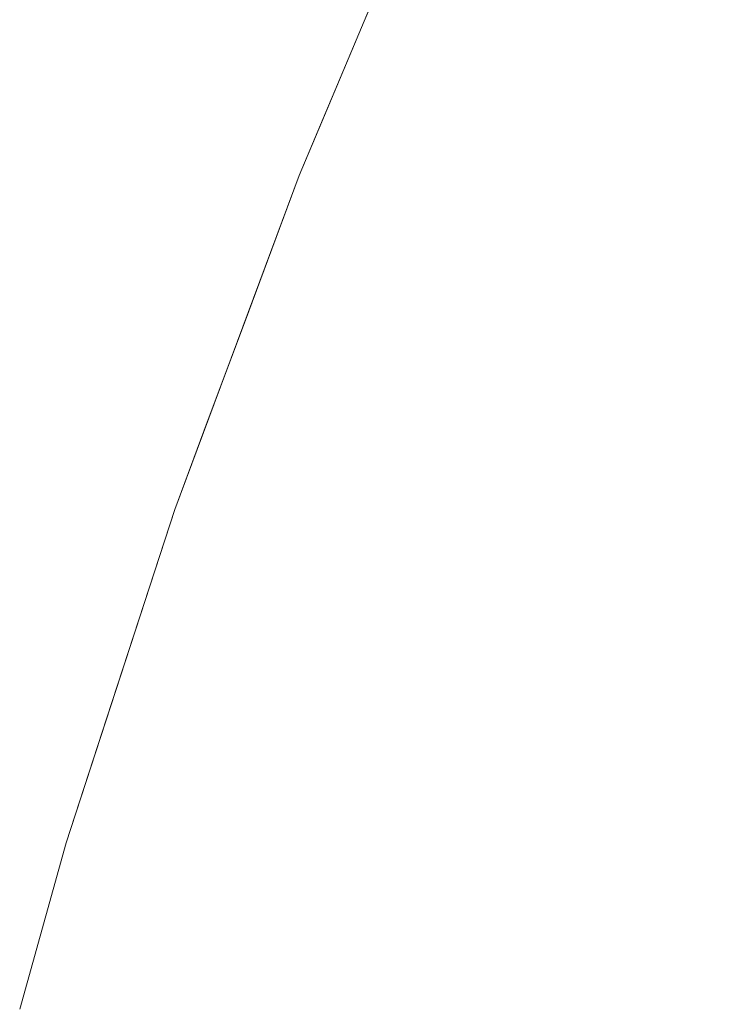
# Model space of a CAD drawing. Header units: centimetres. Extents: x -35.1 to 36.2, y 4.2 to 6.
# Tile 60 of 256: x -35.0894 to -35.08268, y 5.9206 to 5.93003. Entities that reach past the tile are written whole.
import ezdxf

# ---------------------------------------------------------------- set-up
doc = ezdxf.new("R2010")
doc.units = ezdxf.units.CM
doc.header["$LTSCALE"] = 2.54
doc.layers.add('Lucido design-1', color=7, linetype='Continuous')

# ---------------------------------------------------------------- blocks, each defined once
blk = doc.blocks.new('Gruppo-4-1')
at = {"color": 7, "linetype": 'Continuous', "lineweight": 9}
for points, invisible_edges in [([(-35.0853728, 5.9317371, -2313.02217), (-35.0852564, 5.9319586, -2313.0237324), (-35.0861018, 5.9300136, -2313.0237324)], 11), ([(-35.0852564, 5.9319586, -2313.0237324), (-35.0852099, 5.9319469, -2313.0252942), (-35.086055, 5.9300027, -2313.0252942), (-35.0861018, 5.9300136, -2313.0237324)], 15), ([(-35.0859772, 5.9299844, -2313.0268549), (-35.086055, 5.9300027, -2313.0252942), (-35.0852099, 5.9319469, -2313.0252942), (-35.0851326, 5.9319275, -2313.0268549)], 15), ([(-35.0851326, 5.9319275, -2313.0268549), (-35.0850244, 5.9319003, -2313.0284139), (-35.0858683, 5.9299589, -2313.0284139), (-35.0859772, 5.9299844, -2313.0268549)], 15), ([(-35.0857284, 5.9299261, -2313.0299706), (-35.0858683, 5.9299589, -2313.0284139), (-35.0850244, 5.9319003, -2313.0284139), (-35.0848855, 5.9318653, -2313.0299706)], 15), ([(-35.0848855, 5.9318653, -2313.0299706), (-35.0847159, 5.9318227, -2313.0315244), (-35.0855577, 5.9298861, -2313.0315244), (-35.0857284, 5.9299261, -2313.0299706)], 15), ([(-35.0853561, 5.9298388, -2313.0330749), (-35.0855577, 5.9298861, -2313.0315244), (-35.0847159, 5.9318227, -2313.0315244), (-35.0845157, 5.9317724, -2313.0330749)], 15), ([(-35.0845157, 5.9317724, -2313.0330749), (-35.0842851, 5.9317144, -2313.0346213), (-35.085124, 5.9297844, -2313.0346213), (-35.0853561, 5.9298388, -2313.0330749)], 15), ([(-35.0865066, 5.929047, -2312.42217), (-35.0853728, 5.9317371, -2313.02217), (-35.0861007, 5.9300103, -2313.02217)], 9), ([(-35.0865066, 5.929047, -2312.42217), (-35.0861007, 5.9300103, -2312.42217), (-35.0853728, 5.9317371, -2312.42217), (-35.0853728, 5.9317371, -2313.02217)], 12), ([(-35.0861018, 5.9300136, -2313.0237324), (-35.0861007, 5.9300103, -2313.02217), (-35.0853728, 5.9317371, -2313.02217)], 9), ([(-35.0853728, 5.9317371, -2312.42217), (-35.0861007, 5.9300103, -2312.42217), (-35.086055, 5.9300027, -2312.4190457), (-35.0856407, 5.9309728, -2312.4190457)], 14), ([(-35.0848615, 5.9297228, -2313.0361633), (-35.085124, 5.9297844, -2313.0346213), (-35.0842851, 5.9317144, -2313.0346213), (-35.0840243, 5.9316489, -2313.0361633)], 15), ([(-35.0840243, 5.9316489, -2313.0361633), (-35.0837335, 5.9315757, -2313.0377002), (-35.0845687, 5.9296542, -2313.0377002), (-35.0848615, 5.9297228, -2313.0361633)], 15), ([(-35.0842459, 5.9295785, -2313.0392315), (-35.0845687, 5.9296542, -2313.0377002), (-35.0837335, 5.9315757, -2313.0377002), (-35.0834128, 5.9314951, -2313.0392315)], 15), ([(-35.0834128, 5.9314951, -2313.0392315), (-35.0830625, 5.9314071, -2313.0407566), (-35.0838932, 5.9294958, -2313.0407566), (-35.0842459, 5.9295785, -2313.0392315)], 15), ([(-35.083511, 5.9294062, -2313.0422751), (-35.0838932, 5.9294958, -2313.0407566), (-35.0830625, 5.9314071, -2313.0407566), (-35.0826828, 5.9313116, -2313.0422751)], 15), ([(-35.0826828, 5.9313116, -2313.0422751), (-35.0822741, 5.9312089, -2313.0437864), (-35.0830996, 5.9293097, -2313.0437864), (-35.083511, 5.9294062, -2313.0422751)], 15), ([(-35.0826591, 5.9292064, -2313.04529), (-35.0830996, 5.9293097, -2313.0437864), (-35.0822741, 5.9312089, -2313.0437864), (-35.0818365, 5.9310989, -2313.04529)], 15), ([(-35.0856407, 5.9309728, -2312.4190457), (-35.086055, 5.9300027, -2312.4190457), (-35.0858683, 5.9299589, -2312.4159261), (-35.0854546, 5.9309276, -2312.4159261)], 15), ([(-35.0854546, 5.9309276, -2312.4159261), (-35.0858683, 5.9299589, -2312.4159261), (-35.0855577, 5.9298861, -2312.4128155), (-35.0851449, 5.9308524, -2312.4128155)], 15), ([(-35.0851449, 5.9308524, -2312.4128155), (-35.0855577, 5.9298861, -2312.4128155), (-35.085124, 5.9297844, -2312.4097186), (-35.0847127, 5.9307474, -2312.4097186)], 15), ([(-35.0847127, 5.9307474, -2312.4097186), (-35.085124, 5.9297844, -2312.4097186), (-35.0845687, 5.9296542, -2312.4066398), (-35.0841592, 5.930613, -2312.4066398)], 15), ([(-35.0841592, 5.930613, -2312.4066398), (-35.0845687, 5.9296542, -2312.4066398), (-35.0838932, 5.9294958, -2312.4035833), (-35.0834859, 5.9304495, -2312.4035833)], 15), ([(-35.0834859, 5.9304495, -2312.4035833), (-35.0838932, 5.9294958, -2312.4035833), (-35.0830996, 5.9293097, -2312.4005536), (-35.0826948, 5.9302573, -2312.4005536)], 15), ([(-35.0826948, 5.9302573, -2312.4005536), (-35.0830996, 5.9293097, -2312.4005536), (-35.08219, 5.9290964, -2312.3975546), (-35.0817882, 5.9300371, -2312.3975546)], 15), ([(-35.0861018, 5.9300136, -2313.0237324), (-35.0868824, 5.9280853, -2313.0237324), (-35.0867226, 5.9285347, -2313.02217)], 11), ([(-35.0861018, 5.9300136, -2313.0237324), (-35.086055, 5.9300027, -2313.0252942), (-35.0868354, 5.928075, -2313.0252942), (-35.0868824, 5.9280853, -2313.0237324)], 15), ([(-35.0867571, 5.9280579, -2313.0268549), (-35.0868354, 5.928075, -2313.0252942), (-35.086055, 5.9300027, -2313.0252942), (-35.0859772, 5.9299844, -2313.0268549)], 15), ([(-35.0859772, 5.9299844, -2313.0268549), (-35.0858683, 5.9299589, -2313.0284139), (-35.0866475, 5.928034, -2313.0284139), (-35.0867571, 5.9280579, -2313.0268549)], 15), ([(-35.0867226, 5.9285347, -2313.02217), (-35.0861007, 5.9300103, -2313.02217), (-35.0861018, 5.9300136, -2313.0237324)], 10), ([(-35.0861007, 5.9300103, -2313.02217), (-35.0867226, 5.9285347, -2313.02217), (-35.0867226, 5.9285347, -2312.42217), (-35.0865066, 5.929047, -2312.42217)], 10), ([(-35.0864532, 5.9290367, -2312.4190457), (-35.086055, 5.9300027, -2312.4190457), (-35.0861007, 5.9300103, -2312.42217), (-35.0865066, 5.929047, -2312.42217)], 11), ([(-35.0862659, 5.9289943, -2312.4159261), (-35.0858683, 5.9299589, -2312.4159261), (-35.086055, 5.9300027, -2312.4190457), (-35.0864532, 5.9290367, -2312.4190457)], 15), ([(-35.0865068, 5.9280034, -2313.0299706), (-35.0866475, 5.928034, -2313.0284139), (-35.0858683, 5.9299589, -2313.0284139), (-35.0857284, 5.9299261, -2313.0299706)], 15), ([(-35.0857284, 5.9299261, -2313.0299706), (-35.0855577, 5.9298861, -2313.0315244), (-35.086335, 5.9279659, -2313.0315244), (-35.0865068, 5.9280034, -2313.0299706)], 15), ([(-35.0861323, 5.9279217, -2313.0330749), (-35.086335, 5.9279659, -2313.0315244), (-35.0855577, 5.9298861, -2313.0315244), (-35.0853561, 5.9298388, -2313.0330749)], 15), ([(-35.0859542, 5.9289239, -2312.4128155), (-35.0855577, 5.9298861, -2312.4128155), (-35.0858683, 5.9299589, -2312.4159261), (-35.0862659, 5.9289943, -2312.4159261)], 15), ([(-35.0855193, 5.9288255, -2312.4097186), (-35.085124, 5.9297844, -2312.4097186), (-35.0855577, 5.9298861, -2312.4128155), (-35.0859542, 5.9289239, -2312.4128155)], 15), ([(-35.0853561, 5.9298388, -2313.0330749), (-35.085124, 5.9297844, -2313.0346213), (-35.0858987, 5.9278708, -2313.0346213), (-35.0861323, 5.9279217, -2313.0330749)], 15), ([(-35.0856346, 5.9278132, -2313.0361633), (-35.0858987, 5.9278708, -2313.0346213), (-35.085124, 5.9297844, -2313.0346213), (-35.0848615, 5.9297228, -2313.0361633)], 15), ([(-35.0848615, 5.9297228, -2313.0361633), (-35.0845687, 5.9296542, -2313.0377002), (-35.08534, 5.927749, -2313.0377002), (-35.0856346, 5.9278132, -2313.0361633)], 15), ([(-35.0849622, 5.9286995, -2312.4066398), (-35.0845687, 5.9296542, -2312.4066398), (-35.085124, 5.9297844, -2312.4097186), (-35.0855193, 5.9288255, -2312.4097186)], 15), ([(-35.0850152, 5.9276781, -2313.0392315), (-35.08534, 5.927749, -2313.0377002), (-35.0845687, 5.9296542, -2313.0377002), (-35.0842459, 5.9295785, -2313.0392315)], 15), ([(-35.0842846, 5.9285462, -2312.4035833), (-35.0838932, 5.9294958, -2312.4035833), (-35.0845687, 5.9296542, -2312.4066398), (-35.0849622, 5.9286995, -2312.4066398)], 15), ([(-35.0842459, 5.9295785, -2313.0392315), (-35.0838932, 5.9294958, -2313.0407566), (-35.0846604, 5.9276008, -2313.0407566), (-35.0850152, 5.9276781, -2313.0392315)], 15), ([(-35.0842759, 5.9275169, -2313.0422751), (-35.0846604, 5.9276008, -2313.0407566), (-35.0838932, 5.9294958, -2313.0407566), (-35.083511, 5.9294062, -2313.0422751)], 15), ([(-35.0834885, 5.9283661, -2312.4005536), (-35.0830996, 5.9293097, -2312.4005536), (-35.0838932, 5.9294958, -2312.4035833), (-35.0842846, 5.9285462, -2312.4035833)], 15), ([(-35.083511, 5.9294062, -2313.0422751), (-35.0830996, 5.9293097, -2313.0437864), (-35.0838619, 5.9274267, -2313.0437864), (-35.0842759, 5.9275169, -2313.0422751)], 15), ([(-35.0834187, 5.92733, -2313.04529), (-35.0838619, 5.9274267, -2313.0437864), (-35.0830996, 5.9293097, -2313.0437864), (-35.0826591, 5.9292064, -2313.04529)], 15), ([(-35.0825761, 5.9281597, -2312.3975546), (-35.08219, 5.9290964, -2312.3975546), (-35.0830996, 5.9293097, -2312.4005536), (-35.0834885, 5.9283661, -2312.4005536)], 15), ([(-35.0826591, 5.9292064, -2313.04529), (-35.08219, 5.9290964, -2313.0467854), (-35.0829467, 5.9272271, -2313.0467854), (-35.0834187, 5.92733, -2313.04529)], 15), ([(-35.0865066, 5.929047, -2312.42217), (-35.0867226, 5.9285347, -2312.42217), (-35.0868354, 5.928075, -2312.4190457), (-35.0864532, 5.9290367, -2312.4190457)], 14), ([(-35.0864532, 5.9290367, -2312.4190457), (-35.0868354, 5.928075, -2312.4190457), (-35.0866475, 5.928034, -2312.4159261), (-35.0862659, 5.9289943, -2312.4159261)], 15), ([(-35.0824462, 5.927118, -2313.0482721), (-35.0829467, 5.9272271, -2313.0467854), (-35.08219, 5.9290964, -2313.0467854), (-35.0816925, 5.9289798, -2313.0482721)], 15), ([(-35.0862659, 5.9289943, -2312.4159261), (-35.0866475, 5.928034, -2312.4159261), (-35.086335, 5.9279659, -2312.4128155), (-35.0859542, 5.9289239, -2312.4128155)], 15), ([(-35.0859542, 5.9289239, -2312.4128155), (-35.086335, 5.9279659, -2312.4128155), (-35.0858987, 5.9278708, -2312.4097186), (-35.0855193, 5.9288255, -2312.4097186)], 15), ([(-35.0855193, 5.9288255, -2312.4097186), (-35.0858987, 5.9278708, -2312.4097186), (-35.08534, 5.927749, -2312.4066398), (-35.0849622, 5.9286995, -2312.4066398)], 15), ([(-35.0849622, 5.9286995, -2312.4066398), (-35.08534, 5.927749, -2312.4066398), (-35.0846604, 5.9276008, -2312.4035833), (-35.0842846, 5.9285462, -2312.4035833)], 15), ([(-35.0867226, 5.9285347, -2313.02217), (-35.0879148, 5.9253374, -2313.02217), (-35.0879148, 5.9253374, -2312.42217), (-35.0876033, 5.9261728, -2312.42217)], 10), ([(-35.0876005, 5.9261745, -2313.0237324), (-35.0879148, 5.9253374, -2313.02217), (-35.0867226, 5.9285347, -2313.02217), (-35.0868824, 5.9280853, -2313.0237324)], 13), ([(-35.0876033, 5.9261728, -2312.42217), (-35.0872483, 5.9271247, -2312.42217), (-35.0867226, 5.9285347, -2312.42217), (-35.0867226, 5.9285347, -2313.02217)], 12), ([(-35.087202, 5.9271177, -2312.4190457), (-35.0868354, 5.928075, -2312.4190457), (-35.0867226, 5.9285347, -2312.42217), (-35.0872483, 5.9271247, -2312.42217)], 11), ([(-35.0842846, 5.9285462, -2312.4035833), (-35.0846604, 5.9276008, -2312.4035833), (-35.0838619, 5.9274267, -2312.4005536), (-35.0834885, 5.9283661, -2312.4005536)], 15), ([(-35.0834885, 5.9283661, -2312.4005536), (-35.0838619, 5.9274267, -2312.4005536), (-35.0829467, 5.9272271, -2312.3975546), (-35.0825761, 5.9281597, -2312.3975546)], 15), ([(-35.0825761, 5.9281597, -2312.3975546), (-35.0829467, 5.9272271, -2312.3975546), (-35.0819175, 5.9270027, -2312.3945904), (-35.0815499, 5.9279276, -2312.3945904)], 15), ([(-35.0868824, 5.9280853, -2313.0237324), (-35.0868354, 5.928075, -2313.0252942), (-35.0875532, 5.9261649, -2313.0252942), (-35.0876005, 5.9261745, -2313.0237324)], 15), ([(-35.0874745, 5.926149, -2313.0268549), (-35.0875532, 5.9261649, -2313.0252942), (-35.0868354, 5.928075, -2313.0252942), (-35.0867571, 5.9280579, -2313.0268549)], 15), ([(-35.0867571, 5.9280579, -2313.0268549), (-35.0866475, 5.928034, -2313.0284139), (-35.0873643, 5.9261267, -2313.0284139), (-35.0874745, 5.926149, -2313.0268549)], 15), ([(-35.0872228, 5.9260981, -2313.0299706), (-35.0873643, 5.9261267, -2313.0284139), (-35.0866475, 5.928034, -2313.0284139), (-35.0865068, 5.9280034, -2313.0299706)], 15), ([(-35.0865068, 5.9280034, -2313.0299706), (-35.086335, 5.9279659, -2313.0315244), (-35.08705, 5.9260632, -2313.0315244), (-35.0872228, 5.9260981, -2313.0299706)], 15), ([(-35.0870136, 5.9270781, -2312.4159261), (-35.0866475, 5.928034, -2312.4159261), (-35.0868354, 5.928075, -2312.4190457), (-35.087202, 5.9271177, -2312.4190457)], 15), ([(-35.0867002, 5.9270123, -2312.4128155), (-35.086335, 5.9279659, -2312.4128155), (-35.0866475, 5.928034, -2312.4159261), (-35.0870136, 5.9270781, -2312.4159261)], 15), ([(-35.0868461, 5.9260221, -2313.0330749), (-35.08705, 5.9260632, -2313.0315244), (-35.086335, 5.9279659, -2313.0315244), (-35.0861323, 5.9279217, -2313.0330749)], 15), ([(-35.0861323, 5.9279217, -2313.0330749), (-35.0858987, 5.9278708, -2313.0346213), (-35.0866113, 5.9259746, -2313.0346213), (-35.0868461, 5.9260221, -2313.0330749)], 15), ([(-35.0862627, 5.9269204, -2312.4097186), (-35.0858987, 5.9278708, -2312.4097186), (-35.086335, 5.9279659, -2312.4128155), (-35.0867002, 5.9270123, -2312.4128155)], 15), ([(-35.0863457, 5.9259209, -2313.0361633), (-35.0866113, 5.9259746, -2313.0346213), (-35.0858987, 5.9278708, -2313.0346213), (-35.0856346, 5.9278132, -2313.0361633)], 15), ([(-35.0856346, 5.9278132, -2313.0361633), (-35.08534, 5.927749, -2313.0377002), (-35.0860494, 5.9258611, -2313.0377002), (-35.0863457, 5.9259209, -2313.0361633)], 15), ([(-35.0857023, 5.9268028, -2312.4066398), (-35.08534, 5.927749, -2312.4066398), (-35.0858987, 5.9278708, -2312.4097186), (-35.0862627, 5.9269204, -2312.4097186)], 15), ([(-35.0857228, 5.9257951, -2313.0392315), (-35.0860494, 5.9258611, -2313.0377002), (-35.08534, 5.927749, -2313.0377002), (-35.0850152, 5.9276781, -2313.0392315)], 15), ([(-35.0850208, 5.9266597, -2312.4035833), (-35.0846604, 5.9276008, -2312.4035833), (-35.08534, 5.927749, -2312.4066398), (-35.0857023, 5.9268028, -2312.4066398)], 15), ([(-35.0850152, 5.9276781, -2313.0392315), (-35.0846604, 5.9276008, -2313.0407566), (-35.085366, 5.925723, -2313.0407566), (-35.0857228, 5.9257951, -2313.0392315)], 15), ([(-35.0849794, 5.9256449, -2313.0422751), (-35.085366, 5.925723, -2313.0407566), (-35.0846604, 5.9276008, -2313.0407566), (-35.0842759, 5.9275169, -2313.0422751)], 15), ([(-35.08422, 5.9264915, -2312.4005536), (-35.0838619, 5.9274267, -2312.4005536), (-35.0846604, 5.9276008, -2312.4035833), (-35.0850208, 5.9266597, -2312.4035833)], 15), ([(-35.0842759, 5.9275169, -2313.0422751), (-35.0838619, 5.9274267, -2313.0437864), (-35.0845631, 5.9255608, -2313.0437864), (-35.0849794, 5.9256449, -2313.0422751)], 15), ([(-35.0841174, 5.9254708, -2313.04529), (-35.0845631, 5.9255608, -2313.0437864), (-35.0838619, 5.9274267, -2313.0437864), (-35.0834187, 5.92733, -2313.04529)], 15), ([(-35.0833022, 5.9262988, -2312.3975546), (-35.0829467, 5.9272271, -2312.3975546), (-35.0838619, 5.9274267, -2312.4005536), (-35.08422, 5.9264915, -2312.4005536)], 15), ([(-35.0834187, 5.92733, -2313.04529), (-35.0829467, 5.9272271, -2313.0467854), (-35.0836428, 5.9253749, -2313.0467854), (-35.0841174, 5.9254708, -2313.04529)], 15), ([(-35.0831395, 5.9252732, -2313.0482721), (-35.0836428, 5.9253749, -2313.0467854), (-35.0829467, 5.9272271, -2313.0467854), (-35.0824462, 5.927118, -2313.0482721)], 15), ([(-35.08227, 5.9260821, -2312.3945904), (-35.0819175, 5.9270027, -2312.3945904), (-35.0829467, 5.9272271, -2312.3975546), (-35.0833022, 5.9262988, -2312.3975546)], 15), ([(-35.0872483, 5.9271247, -2312.42217), (-35.0876033, 5.9261728, -2312.42217), (-35.0875532, 5.9261649, -2312.4190457), (-35.087202, 5.9271177, -2312.4190457)], 14), ([(-35.087202, 5.9271177, -2312.4190457), (-35.0875532, 5.9261649, -2312.4190457), (-35.0873643, 5.9261267, -2312.4159261), (-35.0870136, 5.9270781, -2312.4159261)], 15), ([(-35.0870136, 5.9270781, -2312.4159261), (-35.0873643, 5.9261267, -2312.4159261), (-35.08705, 5.9260632, -2312.4128155), (-35.0867002, 5.9270123, -2312.4128155)], 15), ([(-35.0824462, 5.927118, -2313.0482721), (-35.0819175, 5.9270027, -2313.0497496), (-35.0826078, 5.9251658, -2313.0497496), (-35.0831395, 5.9252732, -2313.0482721)], 15), ([(-35.0867002, 5.9270123, -2312.4128155), (-35.08705, 5.9260632, -2312.4128155), (-35.0866113, 5.9259746, -2312.4097186), (-35.0862627, 5.9269204, -2312.4097186)], 15), ([(-35.0862627, 5.9269204, -2312.4097186), (-35.0866113, 5.9259746, -2312.4097186), (-35.0860494, 5.9258611, -2312.4066398), (-35.0857023, 5.9268028, -2312.4066398)], 15), ([(-35.0857023, 5.9268028, -2312.4066398), (-35.0860494, 5.9258611, -2312.4066398), (-35.085366, 5.925723, -2312.4035833), (-35.0850208, 5.9266597, -2312.4035833)], 15), ([(-35.0850208, 5.9266597, -2312.4035833), (-35.085366, 5.925723, -2312.4035833), (-35.0845631, 5.9255608, -2312.4005536), (-35.08422, 5.9264915, -2312.4005536)], 15), ([(-35.08422, 5.9264915, -2312.4005536), (-35.0845631, 5.9255608, -2312.4005536), (-35.0836428, 5.9253749, -2312.3975546), (-35.0833022, 5.9262988, -2312.3975546)], 15), ([(-35.0833022, 5.9262988, -2312.3975546), (-35.0836428, 5.9253749, -2312.3975546), (-35.0826078, 5.9251658, -2312.3945904), (-35.08227, 5.9260821, -2312.3945904)], 15), ([(-35.0882581, 5.9242822, -2313.0237324), (-35.0879148, 5.9253374, -2313.02217), (-35.0876005, 5.9261745, -2313.0237324)], 11), ([(-35.0876005, 5.9261745, -2313.0237324), (-35.0875532, 5.9261649, -2313.0252942), (-35.0882106, 5.9242733, -2313.0252942), (-35.0882581, 5.9242822, -2313.0237324)], 15), ([(-35.0881314, 5.9242586, -2313.0268549), (-35.0882106, 5.9242733, -2313.0252942), (-35.0875532, 5.9261649, -2313.0252942), (-35.0874745, 5.926149, -2313.0268549)], 15), ([(-35.0874745, 5.926149, -2313.0268549), (-35.0873643, 5.9261267, -2313.0284139), (-35.0880207, 5.9242379, -2313.0284139), (-35.0881314, 5.9242586, -2313.0268549)], 15), ([(-35.0878784, 5.9242114, -2313.0299706), (-35.0880207, 5.9242379, -2313.0284139), (-35.0873643, 5.9261267, -2313.0284139), (-35.0872228, 5.9260981, -2313.0299706)], 15), ([(-35.0878893, 5.9252167, -2312.4190457), (-35.0875532, 5.9261649, -2312.4190457), (-35.0876033, 5.9261728, -2312.42217), (-35.0879148, 5.9253374, -2312.42217)], 11), ([(-35.0876999, 5.92518, -2312.4159261), (-35.0873643, 5.9261267, -2312.4159261), (-35.0875532, 5.9261649, -2312.4190457), (-35.0878893, 5.9252167, -2312.4190457)], 15), ([(-35.0873848, 5.9251188, -2312.4128155), (-35.08705, 5.9260632, -2312.4128155), (-35.0873643, 5.9261267, -2312.4159261), (-35.0876999, 5.92518, -2312.4159261)], 15), ([(-35.0872228, 5.9260981, -2313.0299706), (-35.08705, 5.9260632, -2313.0315244), (-35.0877048, 5.9241791, -2313.0315244), (-35.0878784, 5.9242114, -2313.0299706)], 15), ([(-35.0874999, 5.9241409, -2313.0330749), (-35.0877048, 5.9241791, -2313.0315244), (-35.08705, 5.9260632, -2313.0315244), (-35.0868461, 5.9260221, -2313.0330749)], 15), ([(-35.0868461, 5.9260221, -2313.0330749), (-35.0866113, 5.9259746, -2313.0346213), (-35.0872639, 5.9240969, -2313.0346213), (-35.0874999, 5.9241409, -2313.0330749)], 15), ([(-35.086945, 5.9250334, -2312.4097186), (-35.0866113, 5.9259746, -2312.4097186), (-35.08705, 5.9260632, -2312.4128155), (-35.0873848, 5.9251188, -2312.4128155)], 15), ([(-35.0869969, 5.9240471, -2313.0361633), (-35.0872639, 5.9240969, -2313.0346213), (-35.0866113, 5.9259746, -2313.0346213), (-35.0863457, 5.9259209, -2313.0361633)], 15), ([(-35.0863816, 5.924924, -2312.4066398), (-35.0860494, 5.9258611, -2312.4066398), (-35.0866113, 5.9259746, -2312.4097186), (-35.086945, 5.9250334, -2312.4097186)], 15), ([(-35.0863457, 5.9259209, -2313.0361633), (-35.0860494, 5.9258611, -2313.0377002), (-35.0866991, 5.9239916, -2313.0377002), (-35.0869969, 5.9240471, -2313.0361633)], 15), ([(-35.0863708, 5.9239304, -2313.0392315), (-35.0866991, 5.9239916, -2313.0377002), (-35.0860494, 5.9258611, -2313.0377002), (-35.0857228, 5.9257951, -2313.0392315)], 15), ([(-35.0856965, 5.924791, -2312.4035833), (-35.085366, 5.925723, -2312.4035833), (-35.0860494, 5.9258611, -2312.4066398), (-35.0863816, 5.924924, -2312.4066398)], 15), ([(-35.0857228, 5.9257951, -2313.0392315), (-35.085366, 5.925723, -2313.0407566), (-35.0860123, 5.9238635, -2313.0407566), (-35.0863708, 5.9239304, -2313.0392315)], 15), ([(-35.0856236, 5.9237911, -2313.0422751), (-35.0860123, 5.9238635, -2313.0407566), (-35.085366, 5.925723, -2313.0407566), (-35.0849794, 5.9256449, -2313.0422751)], 15), ([(-35.0848914, 5.9246346, -2312.4005536), (-35.0845631, 5.9255608, -2312.4005536), (-35.085366, 5.925723, -2312.4035833), (-35.0856965, 5.924791, -2312.4035833)], 15), ([(-35.0849794, 5.9256449, -2313.0422751), (-35.0845631, 5.9255608, -2313.0437864), (-35.0852052, 5.9237131, -2313.0437864), (-35.0856236, 5.9237911, -2313.0422751)], 15), ([(-35.0847573, 5.9236296, -2313.04529), (-35.0852052, 5.9237131, -2313.0437864), (-35.0845631, 5.9255608, -2313.0437864), (-35.0841174, 5.9254708, -2313.04529)], 15), ([(-35.0839687, 5.9244555, -2312.3975546), (-35.0836428, 5.9253749, -2312.3975546), (-35.0845631, 5.9255608, -2312.4005536), (-35.0848914, 5.9246346, -2312.4005536)], 15), ([(-35.0841174, 5.9254708, -2313.04529), (-35.0836428, 5.9253749, -2313.0467854), (-35.0842802, 5.9235406, -2313.0467854), (-35.0847573, 5.9236296, -2313.04529)], 15), ([(-35.0837743, 5.9234463, -2313.0482721), (-35.0842802, 5.9235406, -2313.0467854), (-35.0836428, 5.9253749, -2313.0467854), (-35.0831395, 5.9252732, -2313.0482721)], 15), ([(-35.082931, 5.924254, -2312.3945904), (-35.0826078, 5.9251658, -2312.3945904), (-35.0836428, 5.9253749, -2312.3975546), (-35.0839687, 5.9244555, -2312.3975546)], 15), ([(-35.0879148, 5.9253374, -2313.02217), (-35.0889546, 5.9221448, -2313.02217), (-35.0889546, 5.9221448, -2312.42217), (-35.0888681, 5.9224104, -2312.42217)], 10), ([(-35.0888573, 5.9224094, -2313.0237324), (-35.0889546, 5.9221448, -2313.02217), (-35.0879148, 5.9253374, -2313.02217), (-35.0882581, 5.9242822, -2313.0237324)], 13), ([(-35.0888681, 5.9224104, -2312.42217), (-35.088565, 5.923341, -2312.42217), (-35.0879148, 5.9253374, -2313.02217)], 10), ([(-35.088565, 5.923341, -2312.42217), (-35.0882591, 5.9242803, -2312.42217), (-35.0879148, 5.9253374, -2312.42217), (-35.0879148, 5.9253374, -2313.02217)], 12), ([(-35.0879148, 5.9253374, -2312.42217), (-35.0882591, 5.9242803, -2312.42217), (-35.0882106, 5.9242733, -2312.4190457), (-35.0878893, 5.9252167, -2312.4190457)], 14), ([(-35.0831395, 5.9252732, -2313.0482721), (-35.0826078, 5.9251658, -2313.0497496), (-35.08324, 5.9233467, -2313.0497496), (-35.0837743, 5.9234463, -2313.0482721)], 15), ([(-35.0878893, 5.9252167, -2312.4190457), (-35.0882106, 5.9242733, -2312.4190457), (-35.0880207, 5.9242379, -2312.4159261), (-35.0876999, 5.92518, -2312.4159261)], 15), ([(-35.0876999, 5.92518, -2312.4159261), (-35.0880207, 5.9242379, -2312.4159261), (-35.0877048, 5.9241791, -2312.4128155), (-35.0873848, 5.9251188, -2312.4128155)], 15), ([(-35.0873848, 5.9251188, -2312.4128155), (-35.0877048, 5.9241791, -2312.4128155), (-35.0872639, 5.9240969, -2312.4097186), (-35.086945, 5.9250334, -2312.4097186)], 15), ([(-35.0826775, 5.9232419, -2313.0512174), (-35.08324, 5.9233467, -2313.0497496), (-35.0826078, 5.9251658, -2313.0497496), (-35.0820482, 5.9250528, -2313.0512174)], 15), ([(-35.0817812, 5.9240307, -2312.3916647), (-35.081461, 5.9249341, -2312.3916647), (-35.0826078, 5.9251658, -2312.3945904), (-35.082931, 5.924254, -2312.3945904)], 15), ([(-35.086945, 5.9250334, -2312.4097186), (-35.0872639, 5.9240969, -2312.4097186), (-35.0866991, 5.9239916, -2312.4066398), (-35.0863816, 5.924924, -2312.4066398)], 15), ([(-35.0863816, 5.924924, -2312.4066398), (-35.0866991, 5.9239916, -2312.4066398), (-35.0860123, 5.9238635, -2312.4035833), (-35.0856965, 5.924791, -2312.4035833)], 15), ([(-35.0856965, 5.924791, -2312.4035833), (-35.0860123, 5.9238635, -2312.4035833), (-35.0852052, 5.9237131, -2312.4005536), (-35.0848914, 5.9246346, -2312.4005536)], 15), ([(-35.0848914, 5.9246346, -2312.4005536), (-35.0852052, 5.9237131, -2312.4005536), (-35.0842802, 5.9235406, -2312.3975546), (-35.0839687, 5.9244555, -2312.3975546)], 15), ([(-35.0839687, 5.9244555, -2312.3975546), (-35.0842802, 5.9235406, -2312.3975546), (-35.08324, 5.9233467, -2312.3945904), (-35.082931, 5.924254, -2312.3945904)], 15), ([(-35.0882581, 5.9242822, -2313.0237324), (-35.0882106, 5.9242733, -2313.0252942), (-35.0888096, 5.9224012, -2313.0252942), (-35.0888573, 5.9224094, -2313.0237324)], 15), ([(-35.08873, 5.9223876, -2313.0268549), (-35.0888096, 5.9224012, -2313.0252942), (-35.0882106, 5.9242733, -2313.0252942), (-35.0881314, 5.9242586, -2313.0268549)], 15), ([(-35.0881314, 5.9242586, -2313.0268549), (-35.0880207, 5.9242379, -2313.0284139), (-35.0886188, 5.9223685, -2313.0284139), (-35.08873, 5.9223876, -2313.0268549)], 15), ([(-35.0884759, 5.9223441, -2313.0299706), (-35.0886188, 5.9223685, -2313.0284139), (-35.0880207, 5.9242379, -2313.0284139), (-35.0878784, 5.9242114, -2313.0299706)], 15), ([(-35.0885172, 5.9233348, -2312.4190457), (-35.0882106, 5.9242733, -2312.4190457), (-35.0882591, 5.9242803, -2312.42217), (-35.088565, 5.923341, -2312.42217)], 11), ([(-35.0883269, 5.9233008, -2312.4159261), (-35.0880207, 5.9242379, -2312.4159261), (-35.0882106, 5.9242733, -2312.4190457), (-35.0885172, 5.9233348, -2312.4190457)], 15), ([(-35.0880103, 5.9232442, -2312.4128155), (-35.0877048, 5.9241791, -2312.4128155), (-35.0880207, 5.9242379, -2312.4159261), (-35.0883269, 5.9233008, -2312.4159261)], 15), ([(-35.082931, 5.924254, -2312.3945904), (-35.08324, 5.9233467, -2312.3945904), (-35.0820873, 5.9231318, -2312.3916647), (-35.0817812, 5.9240307, -2312.3916647)], 15), ([(-35.0878784, 5.9242114, -2313.0299706), (-35.0877048, 5.9241791, -2313.0315244), (-35.0883014, 5.9223142, -2313.0315244), (-35.0884759, 5.9223441, -2313.0299706)], 15), ([(-35.0880956, 5.922279, -2313.0330749), (-35.0883014, 5.9223142, -2313.0315244), (-35.0877048, 5.9241791, -2313.0315244), (-35.0874999, 5.9241409, -2313.0330749)], 15), ([(-35.0874999, 5.9241409, -2313.0330749), (-35.0872639, 5.9240969, -2313.0346213), (-35.0878585, 5.9222384, -2313.0346213), (-35.0880956, 5.922279, -2313.0330749)], 15), ([(-35.0875683, 5.9231652, -2312.4097186), (-35.0872639, 5.9240969, -2312.4097186), (-35.0877048, 5.9241791, -2312.4128155), (-35.0880103, 5.9232442, -2312.4128155)], 15), ([(-35.0875902, 5.9221925, -2313.0361633), (-35.0878585, 5.9222384, -2313.0346213), (-35.0872639, 5.9240969, -2313.0346213), (-35.0869969, 5.9240471, -2313.0361633)], 15), ([(-35.0869969, 5.9240471, -2313.0361633), (-35.0866991, 5.9239916, -2313.0377002), (-35.0872911, 5.9221413, -2313.0377002), (-35.0875902, 5.9221925, -2313.0361633)], 15), ([(-35.0870022, 5.923064, -2312.4066398), (-35.0866991, 5.9239916, -2312.4066398), (-35.0872639, 5.9240969, -2312.4097186), (-35.0875683, 5.9231652, -2312.4097186)], 15), ([(-35.0869613, 5.9220848, -2313.0392315), (-35.0872911, 5.9221413, -2313.0377002), (-35.0866991, 5.9239916, -2313.0377002), (-35.0863708, 5.9239304, -2313.0392315)], 15), ([(-35.0863137, 5.9229409, -2312.4035833), (-35.0860123, 5.9238635, -2312.4035833), (-35.0866991, 5.9239916, -2312.4066398), (-35.0870022, 5.923064, -2312.4066398)], 15), ([(-35.0863708, 5.9239304, -2313.0392315), (-35.0860123, 5.9238635, -2313.0407566), (-35.0866011, 5.9220231, -2313.0407566), (-35.0869613, 5.9220848, -2313.0392315)], 15), ([(-35.0862106, 5.9219563, -2313.0422751), (-35.0866011, 5.9220231, -2313.0407566), (-35.0860123, 5.9238635, -2313.0407566), (-35.0856236, 5.9237911, -2313.0422751)], 15), ([(-35.0855047, 5.9227963, -2312.4005536), (-35.0852052, 5.9237131, -2312.4005536), (-35.0860123, 5.9238635, -2312.4035833), (-35.0863137, 5.9229409, -2312.4035833)], 15), ([(-35.0856236, 5.9237911, -2313.0422751), (-35.0852052, 5.9237131, -2313.0437864), (-35.0857903, 5.9218843, -2313.0437864), (-35.0862106, 5.9219563, -2313.0422751)], 15), ([(-35.0853403, 5.9218073, -2313.04529), (-35.0857903, 5.9218843, -2313.0437864), (-35.0852052, 5.9237131, -2313.0437864), (-35.0847573, 5.9236296, -2313.04529)], 15), ([(-35.0845776, 5.9226305, -2312.3975546), (-35.0842802, 5.9235406, -2312.3975546), (-35.0852052, 5.9237131, -2312.4005536), (-35.0855047, 5.9227963, -2312.4005536)], 15), ([(-35.0847573, 5.9236296, -2313.04529), (-35.0842802, 5.9235406, -2313.0467854), (-35.0848611, 5.9217252, -2313.0467854), (-35.0853403, 5.9218073, -2313.04529)], 15), ([(-35.0843528, 5.9216382, -2313.0482721), (-35.0848611, 5.9217252, -2313.0467854), (-35.0842802, 5.9235406, -2313.0467854), (-35.0837743, 5.9234463, -2313.0482721)], 15), ([(-35.0835349, 5.9224441, -2312.3945904), (-35.08324, 5.9233467, -2312.3945904), (-35.0842802, 5.9235406, -2312.3975546), (-35.0845776, 5.9226305, -2312.3975546)], 15), ([(-35.0837743, 5.9234463, -2313.0482721), (-35.08324, 5.9233467, -2313.0497496), (-35.083816, 5.9215463, -2313.0497496), (-35.0843528, 5.9216382, -2313.0482721)], 15), ([(-35.088565, 5.923341, -2312.42217), (-35.0888681, 5.9224104, -2312.42217), (-35.0888096, 5.9224012, -2312.4190457), (-35.0885172, 5.9233348, -2312.4190457)], 14), ([(-35.0885172, 5.9233348, -2312.4190457), (-35.0888096, 5.9224012, -2312.4190457), (-35.0886188, 5.9223685, -2312.4159261), (-35.0883269, 5.9233008, -2312.4159261)], 15), ([(-35.0883269, 5.9233008, -2312.4159261), (-35.0886188, 5.9223685, -2312.4159261), (-35.0883014, 5.9223142, -2312.4128155), (-35.0880103, 5.9232442, -2312.4128155)], 15), ([(-35.0832509, 5.9214496, -2313.0512174), (-35.083816, 5.9215463, -2313.0497496), (-35.08324, 5.9233467, -2313.0497496), (-35.0826775, 5.9232419, -2313.0512174)], 15), ([(-35.0823795, 5.9222376, -2312.3916647), (-35.0820873, 5.9231318, -2312.3916647), (-35.08324, 5.9233467, -2312.3945904), (-35.0835349, 5.9224441, -2312.3945904)], 15), ([(-35.0880103, 5.9232442, -2312.4128155), (-35.0883014, 5.9223142, -2312.4128155), (-35.0878585, 5.9222384, -2312.4097186), (-35.0875683, 5.9231652, -2312.4097186)], 15), ([(-35.0826775, 5.9232419, -2313.0512174), (-35.0820873, 5.9231318, -2313.0526752), (-35.082658, 5.9213481, -2313.0526752), (-35.0832509, 5.9214496, -2313.0512174)], 15), ([(-35.0875683, 5.9231652, -2312.4097186), (-35.0878585, 5.9222384, -2312.4097186), (-35.0872911, 5.9221413, -2312.4066398), (-35.0870022, 5.923064, -2312.4066398)], 15), ([(-35.0870022, 5.923064, -2312.4066398), (-35.0872911, 5.9221413, -2312.4066398), (-35.0866011, 5.9220231, -2312.4035833), (-35.0863137, 5.9229409, -2312.4035833)], 15), ([(-35.0863137, 5.9229409, -2312.4035833), (-35.0866011, 5.9220231, -2312.4035833), (-35.0857903, 5.9218843, -2312.4005536), (-35.0855047, 5.9227963, -2312.4005536)], 15), ([(-35.0855047, 5.9227963, -2312.4005536), (-35.0857903, 5.9218843, -2312.4005536), (-35.0848611, 5.9217252, -2312.3975546), (-35.0845776, 5.9226305, -2312.3975546)], 15), ([(-35.0845776, 5.9226305, -2312.3975546), (-35.0848611, 5.9217252, -2312.3975546), (-35.083816, 5.9215463, -2312.3945904), (-35.0835349, 5.9224441, -2312.3945904)], 15), ([(-35.0835349, 5.9224441, -2312.3945904), (-35.083816, 5.9215463, -2312.3945904), (-35.082658, 5.9213481, -2312.3916647), (-35.0823795, 5.9222376, -2312.3916647)], 15), ([(-35.0889546, 5.9221448, -2313.02217), (-35.0888573, 5.9224094, -2313.0237324), (-35.0894002, 5.9205568, -2313.0237324)], 11), ([(-35.0888573, 5.9224094, -2313.0237324), (-35.0888096, 5.9224012, -2313.0252942), (-35.0893522, 5.9205493, -2313.0252942), (-35.0894002, 5.9205568, -2313.0237324)], 15), ([(-35.0892724, 5.9205368, -2313.0268549), (-35.0893522, 5.9205493, -2313.0252942), (-35.0888096, 5.9224012, -2313.0252942), (-35.08873, 5.9223876, -2313.0268549)], 15), ([(-35.08873, 5.9223876, -2313.0268549), (-35.0886188, 5.9223685, -2313.0284139), (-35.0891607, 5.9205193, -2313.0284139), (-35.0892724, 5.9205368, -2313.0268549)], 15), ([(-35.0890172, 5.9204969, -2313.0299706), (-35.0891607, 5.9205193, -2313.0284139), (-35.0886188, 5.9223685, -2313.0284139), (-35.0884759, 5.9223441, -2313.0299706)], 15), ([(-35.0890878, 5.9214727, -2312.4190457), (-35.0888096, 5.9224012, -2312.4190457), (-35.0888681, 5.9224104, -2312.42217), (-35.0889546, 5.9221448, -2312.42217)], 11), ([(-35.0888966, 5.9214414, -2312.4159261), (-35.0886188, 5.9223685, -2312.4159261), (-35.0888096, 5.9224012, -2312.4190457), (-35.0890878, 5.9214727, -2312.4190457)], 15), ([(-35.0884759, 5.9223441, -2313.0299706), (-35.0883014, 5.9223142, -2313.0315244), (-35.088842, 5.9204695, -2313.0315244), (-35.0890172, 5.9204969, -2313.0299706)], 15), ([(-35.0885786, 5.9213893, -2312.4128155), (-35.0883014, 5.9223142, -2312.4128155), (-35.0886188, 5.9223685, -2312.4159261), (-35.0888966, 5.9214414, -2312.4159261)], 15), ([(-35.0886353, 5.9204372, -2313.0330749), (-35.088842, 5.9204695, -2313.0315244), (-35.0883014, 5.9223142, -2313.0315244), (-35.0880956, 5.922279, -2313.0330749)], 15), ([(-35.0880956, 5.922279, -2313.0330749), (-35.0878585, 5.9222384, -2313.0346213), (-35.0883972, 5.9204, -2313.0346213), (-35.0886353, 5.9204372, -2313.0330749)], 15), ([(-35.0881347, 5.9213166, -2312.4097186), (-35.0878585, 5.9222384, -2312.4097186), (-35.0883014, 5.9223142, -2312.4128155), (-35.0885786, 5.9213893, -2312.4128155)], 15), ([(-35.0881278, 5.9203579, -2313.0361633), (-35.0883972, 5.9204, -2313.0346213), (-35.0878585, 5.9222384, -2313.0346213), (-35.0875902, 5.9221925, -2313.0361633)], 15), ([(-35.0875661, 5.9212235, -2312.4066398), (-35.0872911, 5.9221413, -2312.4066398), (-35.0878585, 5.9222384, -2312.4097186), (-35.0881347, 5.9213166, -2312.4097186)], 15), ([(-35.0875902, 5.9221925, -2313.0361633), (-35.0872911, 5.9221413, -2313.0377002), (-35.0878275, 5.9203109, -2313.0377002), (-35.0881278, 5.9203579, -2313.0361633)], 15), ([(-35.0894002, 5.9205568, -2313.0237324), (-35.0893993, 5.9205546, -2313.02217), (-35.0889546, 5.9221448, -2313.02217)], 9), ([(-35.0889546, 5.9221448, -2312.42217), (-35.0893993, 5.9205546, -2312.42217), (-35.0893522, 5.9205493, -2312.4190457), (-35.0890878, 5.9214727, -2312.4190457)], 14), ([(-35.0893993, 5.9205546, -2312.42217), (-35.0889546, 5.9221448, -2312.42217), (-35.0889546, 5.9221448, -2313.02217), (-35.0893993, 5.9205546, -2313.02217)], 10), ([(-35.0874963, 5.9202591, -2313.0392315), (-35.0878275, 5.9203109, -2313.0377002), (-35.0872911, 5.9221413, -2313.0377002), (-35.0869613, 5.9220848, -2313.0392315)], 15), ([(-35.0868746, 5.9211103, -2312.4035833), (-35.0866011, 5.9220231, -2312.4035833), (-35.0872911, 5.9221413, -2312.4066398), (-35.0875661, 5.9212235, -2312.4066398)], 15), ([(-35.0869613, 5.9220848, -2313.0392315), (-35.0866011, 5.9220231, -2313.0407566), (-35.0871346, 5.9202026, -2313.0407566), (-35.0874963, 5.9202591, -2313.0392315)], 15), ([(-35.0867425, 5.9201413, -2313.0422751), (-35.0871346, 5.9202026, -2313.0407566), (-35.0866011, 5.9220231, -2313.0407566), (-35.0862106, 5.9219563, -2313.0422751)], 15), ([(-35.0860621, 5.9209773, -2312.4005536), (-35.0857903, 5.9218843, -2312.4005536), (-35.0866011, 5.9220231, -2312.4035833), (-35.0868746, 5.9211103, -2312.4035833)], 15), ([(-35.0862106, 5.9219563, -2313.0422751), (-35.0857903, 5.9218843, -2313.0437864), (-35.0863204, 5.9200753, -2313.0437864), (-35.0867425, 5.9201413, -2313.0422751)], 15), ([(-35.0858685, 5.9200046, -2313.04529), (-35.0863204, 5.9200753, -2313.0437864), (-35.0857903, 5.9218843, -2313.0437864), (-35.0853403, 5.9218073, -2313.04529)], 15), ([(-35.0851309, 5.9208248, -2312.3975546), (-35.0848611, 5.9217252, -2312.3975546), (-35.0857903, 5.9218843, -2312.4005536), (-35.0860621, 5.9209773, -2312.4005536)], 15), ([(-35.0853403, 5.9218073, -2313.04529), (-35.0848611, 5.9217252, -2313.0467854), (-35.0853873, 5.9199294, -2313.0467854), (-35.0858685, 5.9200046, -2313.04529)], 15), ([(-35.0848769, 5.9198496, -2313.0482721), (-35.0853873, 5.9199294, -2313.0467854), (-35.0848611, 5.9217252, -2313.0467854), (-35.0843528, 5.9216382, -2313.0482721)], 15), ([(-35.0840836, 5.9206534, -2312.3945904), (-35.083816, 5.9215463, -2312.3945904), (-35.0848611, 5.9217252, -2312.3975546), (-35.0851309, 5.9208248, -2312.3975546)], 15), ([(-35.0843528, 5.9216382, -2313.0482721), (-35.083816, 5.9215463, -2313.0497496), (-35.0843379, 5.9197653, -2313.0497496), (-35.0848769, 5.9198496, -2313.0482721)], 15), ([(-35.0837704, 5.9196766, -2313.0512174), (-35.0843379, 5.9197653, -2313.0497496), (-35.083816, 5.9215463, -2313.0497496), (-35.0832509, 5.9214496, -2313.0512174)], 15), ([(-35.0829231, 5.9204634, -2312.3916647), (-35.082658, 5.9213481, -2312.3916647), (-35.083816, 5.9215463, -2312.3945904), (-35.0840836, 5.9206534, -2312.3945904)], 15), ([(-35.0890878, 5.9214727, -2312.4190457), (-35.0893522, 5.9205493, -2312.4190457), (-35.0891607, 5.9205193, -2312.4159261), (-35.0888966, 5.9214414, -2312.4159261)], 15), ([(-35.0888966, 5.9214414, -2312.4159261), (-35.0891607, 5.9205193, -2312.4159261), (-35.088842, 5.9204695, -2312.4128155), (-35.0885786, 5.9213893, -2312.4128155)], 15), ([(-35.0832509, 5.9214496, -2313.0512174), (-35.082658, 5.9213481, -2313.0526752), (-35.0831751, 5.9195835, -2313.0526752), (-35.0837704, 5.9196766, -2313.0512174)], 15), ([(-35.0885786, 5.9213893, -2312.4128155), (-35.088842, 5.9204695, -2312.4128155), (-35.0883972, 5.9204, -2312.4097186), (-35.0881347, 5.9213166, -2312.4097186)], 15), ([(-35.0881347, 5.9213166, -2312.4097186), (-35.0883972, 5.9204, -2312.4097186), (-35.0878275, 5.9203109, -2312.4066398), (-35.0875661, 5.9212235, -2312.4066398)], 15), ([(-35.0825521, 5.9194862, -2313.0541224), (-35.0831751, 5.9195835, -2313.0526752), (-35.082658, 5.9213481, -2313.0526752), (-35.0820376, 5.9212419, -2313.0541224)], 15), ([(-35.0816527, 5.9202554, -2312.3887813), (-35.0813902, 5.921131, -2312.3887813), (-35.082658, 5.9213481, -2312.3916647), (-35.0829231, 5.9204634, -2312.3916647)], 15), ([(-35.0875661, 5.9212235, -2312.4066398), (-35.0878275, 5.9203109, -2312.4066398), (-35.0871346, 5.9202026, -2312.4035833), (-35.0868746, 5.9211103, -2312.4035833)], 15), ([(-35.0868746, 5.9211103, -2312.4035833), (-35.0871346, 5.9202026, -2312.4035833), (-35.0863204, 5.9200753, -2312.4005536), (-35.0860621, 5.9209773, -2312.4005536)], 15), ([(-35.0860621, 5.9209773, -2312.4005536), (-35.0863204, 5.9200753, -2312.4005536), (-35.0853873, 5.9199294, -2312.3975546), (-35.0851309, 5.9208248, -2312.3975546)], 15), ([(-35.0851309, 5.9208248, -2312.3975546), (-35.0853873, 5.9199294, -2312.3975546), (-35.0843379, 5.9197653, -2312.3945904), (-35.0840836, 5.9206534, -2312.3945904)], 15), ([(-35.0840836, 5.9206534, -2312.3945904), (-35.0843379, 5.9197653, -2312.3945904), (-35.0831751, 5.9195835, -2312.3916647), (-35.0829231, 5.9204634, -2312.3916647)], 15)]:
    blk.add_3dface(points, dxfattribs=dict(at, invisible_edges=invisible_edges))

msp = doc.modelspace()

# ---------------------------------------------------------------- block references
at = {"layer": 'Lucido design-1', "color": 7}
msp.add_blockref('Gruppo-4-1', (0, 0), dxfattribs=at)

doc.saveas('drawing.dxf')
